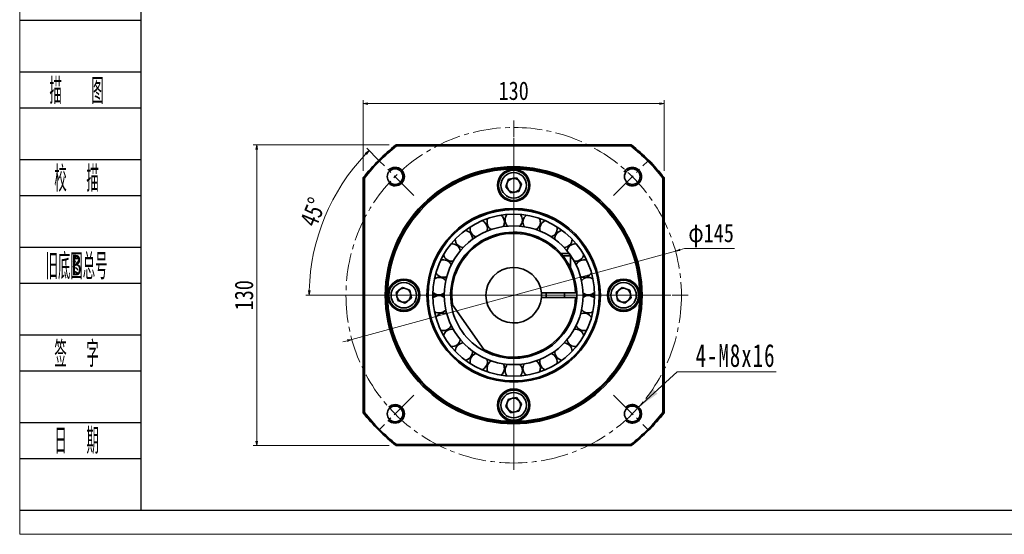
# Model space of a CAD drawing. Header units: millimetres. Extents: x 33 to 918, y 24 to 646.
# Tile 1 of 4: x 37 to 462, y 24 to 246. Entities that reach past the tile are written whole.
import ezdxf
from ezdxf.enums import TextEntityAlignment as Align

# ---------------------------------------------------------------- set-up
doc = ezdxf.new("R2010")
doc.units = ezdxf.units.MM
doc.linetypes.add('点画线', pattern=[18, 12, -2, 2, -2])
doc.layers.add('2细线层', color=4, linetype='Continuous')
doc.layers.add('6文字层', color=3, linetype='Continuous')
for name, color, linetype, lineweight in [('中心线层', 1, '点画线', 18), ('图框_外框线', 7, 'Continuous', 18), ('尺寸线层', 3, 'Continuous', 18), ('粗实线层', 7, 'Continuous', 35)]:
    doc.layers.add(name, color=color, linetype=linetype, lineweight=lineweight)
doc.styles.add('PC_TEXTSTYLE', font='ISOCP.SHX', dxfattribs={"width": 0.707, "bigfont": 'GBCBIG.SHX'})
doc.styles.get("Standard").update_dxf_attribs({"font": 'SimSun.ttf'})
doc.styles.add('宋体', font='SimSun.ttf', dxfattribs={"width": 0.8})
doc.styles.add('标准', font='SimSun.ttf', dxfattribs={"width": 0.667})
doc.dimstyles.new('A水平标注$0', dxfattribs={"dimtxt": 3.5, "dimasz": 2, "dimexe": 1.5, "dimexo": 3, "dimgap": 1.1, "dimtad": 1, "dimtoh": 1, "dimdec": 4, "dimdsep": 46, "dimtxsty": '宋体', "dimblk": 'OPEN', "dimcen": 3, "dimclrd": 3, "dimclre": 3, "dimclrt": 6, "dimadec": 0, "dimazin": 0, "dimtm": 1e-09, "dimtfac": 1, "dimtdec": 4, "dimtix": 1, "dimtmove": 0, "dimatfit": 3, "dimldrblk": 'OPEN', "dimfxl": 0, "dimlwd": 13, "dimlwe": 13, "dimarcsym": 0})
doc.dimstyles.new('D直径标注φ25', dxfattribs={"dimtxt": 3.5, "dimasz": 2, "dimexe": 1, "dimexo": 3, "dimtad": 1, "dimtoh": 1, "dimdec": 1, "dimdsep": 46, "dimtxsty": '宋体', "dimblk": 'OPEN', "dimcen": 3, "dimclrd": 3, "dimclre": 3, "dimclrt": 130, "dimadec": 0, "dimazin": 0, "dimtm": 1e-09, "dimtfac": 1, "dimtdec": 1, "dimtmove": 0, "dimatfit": 0, "dimldrblk": 'OPEN', "dimfxl": 0, "dimlwd": 13, "dimlwe": 13, "dimarcsym": 0})

# ---------------------------------------------------------------- blocks, each defined once
blk = doc.blocks.new('_Open')
at = {"color": 0, "linetype": 'ByBlock', "lineweight": -2}
for p, q in [((-1, 0.17), (0, 0)), ((-1, -0.17), (0, 0)), ((0, 0), (-1, 0))]:
    blk.add_line(p, q, dxfattribs=at)
blk = doc.blocks.new('*D9')
at = {"color": 3, "lineweight": 13, "transparency": 16777216}
for p, q in [((192.03, 185.14), (186.73, 190.44)), ((179.27, 126.89), (160.41, 126.89))]:
    blk.add_line(p, q, dxfattribs=at)
blk.add_arc((250.27, 126.89), 88.37, 136.2968, 178.7032, dxfattribs=at)
at = {"layer": 'Defpoints', "color": 0, "transparency": 16777216}
for p in [(194.15, 183.02), (173.74, 171.08), (207.41, 169.76), (182.27, 126.89), (325.77, 126.89)]:
    blk.add_point(p, dxfattribs=at)
at = {"color": 3, "lineweight": 13, "transparency": 16777216, "xscale": 2, "yscale": 2, "zscale": 2}
for p, rotation in [((187.79, 189.38), 45.64838103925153), ((161.91, 126.89), 269.3516189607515)]:
    blk.add_blockref('_Open', p, dxfattribs=dict(at, rotation=rotation))
at = {"color": 6, "transparency": 16777216, "insert": (163.55, 162.82), "char_height": 8, "attachment_point": 5, "rotation": 67.5, "style": '宋体', "bg_fill": 3, "box_fill_scale": 1.1, "bg_fill_color": 256, "bg_fill_true_color": 13158600, "bg_fill_transparency": 0}
blk.add_mtext('45°', dxfattribs=at)
blk = doc.blocks.new('*D10')
at = {"color": 3, "lineweight": 13, "transparency": 16777216}
for p, q in [((196.47, 191.89), (137.72, 191.89)), ((139.22, 189.89), (139.22, 63.89)), ((196.47, 61.89), (137.72, 61.89))]:
    blk.add_line(p, q, dxfattribs=at)
at = {"layer": 'Defpoints', "color": 0, "transparency": 16777216}
for p in [(199.47, 191.89), (139.22, 61.89), (199.47, 61.89)]:
    blk.add_point(p, dxfattribs=at)
at = {"color": 3, "lineweight": 13, "transparency": 16777216, "xscale": 2, "yscale": 2, "zscale": 2}
for p, rotation in [((139.22, 191.89), 90), ((139.22, 61.89), 270)]:
    blk.add_blockref('_Open', p, dxfattribs=dict(at, rotation=rotation))
at = {"color": 6, "transparency": 16777216, "insert": (133.72, 126.89), "char_height": 8, "attachment_point": 5, "rotation": 90, "style": '宋体', "bg_fill": 3, "box_fill_scale": 1.1, "bg_fill_color": 256, "bg_fill_true_color": 13158600, "bg_fill_transparency": 0}
blk.add_mtext('130', dxfattribs=at)
blk = doc.blocks.new('*X5')
at = {"layer": '尺寸线层', "linetype": 'Continuous'}
blk.add_hatch(color=0, dxfattribs=at).paths.add_polyline_path([(-19.65, -15.26), (-13.19, -7.66), (-11.52, -9.48)], flags=0)
at = {"layer": '尺寸线层', "color": 0, "linetype": 'Continuous'}
blk.add_line((-19.65, -15.26), (-3, 0), dxfattribs=at)
at = {"layer": '尺寸线层', "color": 0}
for p, q in [((-3, 0), (0, 0)), ((0, 0), (39.79, 0)), ((0, 0), (0, 0))]:
    blk.add_line(p, q, dxfattribs=at)
at = {"layer": '尺寸线层', "color": 0, "insert": (4.95, 1.98), "char_height": 9.9, "width": 69.6868, "attachment_point": 7, "line_spacing_factor": 1.15057, "style": '标准'}
blk.add_mtext('\\T1.1;4-M8x16', dxfattribs=at)
blk = doc.blocks.new('*D11')
at = {"layer": 'Defpoints', "color": 0, "transparency": 16777216}
for p in [(320.21, 146), (180.34, 107.79)]:
    blk.add_point(p, dxfattribs=at)
at = {"layer": '尺寸线层', "color": 3, "lineweight": 13, "transparency": 16777216}
for p, q in [((180.34, 107.79), (320.21, 146)), ((322.14, 146.53), (324.07, 147.05)), ((324.07, 147.05), (345.66, 147.05)), ((178.41, 107.26), (176.48, 106.73))]:
    blk.add_line(p, q, dxfattribs=at)
at = {"layer": '尺寸线层', "color": 3, "lineweight": 13, "transparency": 16777216, "xscale": 2, "yscale": 2, "zscale": 2}
for p, rotation in [((320.21, 146), 195.2794252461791), ((180.34, 107.79), 15.27942524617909)]:
    blk.add_blockref('_Open', p, dxfattribs=dict(at, rotation=rotation))
at = {"layer": '尺寸线层', "color": 130, "transparency": 16777216, "insert": (335.62, 152.73), "char_height": 8, "attachment_point": 5, "style": '宋体', "bg_fill": 3, "box_fill_scale": 1.1, "bg_fill_color": 256, "bg_fill_true_color": 13158600, "bg_fill_transparency": 0}
blk.add_mtext('φ145', dxfattribs=at)
blk = doc.blocks.new('*D35')
at = {"color": 3, "lineweight": 13, "transparency": 16777216}
for p, q in [((185.27, 180.7), (185.27, 211.22)), ((187.27, 209.72), (313.27, 209.72)), ((315.27, 180.7), (315.27, 211.22))]:
    blk.add_line(p, q, dxfattribs=at)
at = {"layer": 'Defpoints', "color": 0, "transparency": 16777216}
for p in [(315.27, 209.72), (185.27, 177.7), (315.27, 177.7)]:
    blk.add_point(p, dxfattribs=at)
at = {"color": 3, "lineweight": 13, "transparency": 16777216, "xscale": 2, "yscale": 2, "zscale": 2, "rotation": 180}
blk.add_blockref('_Open', (185.27, 209.72), dxfattribs=at)
at = {"color": 3, "lineweight": 13, "transparency": 16777216, "xscale": 2, "yscale": 2, "zscale": 2}
blk.add_blockref('_Open', (315.27, 209.72), dxfattribs=at)
at = {"color": 6, "transparency": 16777216, "insert": (250.27, 215.22), "char_height": 8, "attachment_point": 5, "style": '宋体', "bg_fill": 3, "box_fill_scale": 1.1, "bg_fill_color": 256, "bg_fill_true_color": 13158600, "bg_fill_transparency": 0}
blk.add_mtext('130', dxfattribs=at)

msp = doc.modelspace()

# ---------------------------------------------------------------- linework, layer by layer
at = {"layer": '2细线层'}
for p, q in [((37.00885, 245.73543), (89.17011, 245.73543)), ((37.00885, 223.45534), (89.17011, 223.45534)), ((37.00885, 207.85928), (89.17011, 207.85928)), ((37.00885, 185.57919), (89.17011, 185.57919)), ((37.00885, 169.98313), (89.17011, 169.98313)), ((37.00885, 147.70304), (89.17011, 147.70304)), ((37.00885, 132.10698), (89.17011, 132.10698)), ((37.00885, 109.82689), (89.17011, 109.82689)), ((37.00885, 94.23083), (89.17011, 94.23083)), ((37.00885, 71.95074), (89.17011, 71.95074)), ((37.00885, 56.35468), (89.17011, 56.35468)), ((37.00885, 34.07459), (89.17011, 34.07459))]:
    msp.add_line(p, q, dxfattribs=at)
at = {"layer": '中心线层'}
for p, q in [((250.27492, 51.39473), (250.27492, 202.39473)), ((174.77492, 126.89473), (325.77492, 126.89473)), ((293.41159, 83.75806), (308.25767, 68.91198))]:
    msp.add_line(p, q, dxfattribs=at)
msp.add_circle((250.27492, 126.89473), 72.5, dxfattribs=at)
at = {"layer": '粗实线层'}
for p, q in [((199.46891, 191.89473), (301.08092, 191.89473)), ((300.9084, 191.39473), (199.64143, 191.39473)), ((185.27492, 76.08873), (185.27492, 177.70074)), ((185.77492, 177.52822), (185.77492, 76.26125)), ((246.86661, 173.77549), (248.03448, 177.03679)), ((248.03448, 177.03679), (251.44279, 177.65603)), ((251.44279, 177.65603), (253.68322, 175.01397)), ((253.68322, 175.01397), (252.51535, 171.75268)), ((314.77492, 76.26125), (314.77492, 177.52822)), ((315.27492, 177.70074), (315.27492, 76.08873)), ((249.10704, 171.13343), (246.86661, 173.77549)), ((252.51535, 171.75268), (249.10704, 171.13343)), ((236.89737, 159.00125), (236.84866, 159.2171)), ((237.21961, 158.8133), (237.11491, 159.32642)), ((263.43492, 159.32642), (263.33023, 158.8133)), ((263.70117, 159.2171), (263.65247, 159.00125)), ((231.78854, 153.3818), (232.22136, 153.35695)), ((268.32847, 153.35695), (268.7613, 153.3818)), ((231.98021, 153.08034), (232.46598, 153.0753)), ((232.469, 151.03908), (232.47343, 151.22133)), ((268.08385, 153.0753), (268.56963, 153.08034)), ((270.73372, 144.89473), (273.77492, 144.89473)), ((274.77492, 143.89473), (271.57192, 143.89473)), ((274.77492, 143.89473), (274.77492, 138.82421)), ((199.51362, 128.06261), (202.15567, 130.30304)), ((200.13286, 124.6543), (199.51362, 128.06261)), ((202.15567, 130.30304), (205.41698, 129.13516)), ((205.41698, 129.13516), (206.03622, 125.72686)), ((215.29361, 128.03864), (215.77492, 127.76076)), ((215.77492, 127.76076), (215.77492, 126.02871)), ((263.2364, 127.89473), (262.73485, 127.89473)), ((277.00622, 127.89473), (263.2364, 127.89473)), ((264.27492, 127.89473), (264.27492, 125.89473)), ((272.27492, 127.89473), (272.27492, 125.89473)), ((277.52492, 126.89473), (277.50656, 127.89473)), ((284.77492, 127.76076), (285.25622, 128.03864)), ((284.77492, 126.02871), (284.77492, 127.76076)), ((294.51362, 128.06261), (297.15567, 130.30304)), ((295.13286, 124.6543), (294.51362, 128.06261)), ((297.15567, 130.30304), (300.41697, 129.13516)), ((300.41697, 129.13516), (301.03621, 125.72686)), ((203.39416, 123.48643), (200.13286, 124.6543)), ((206.03622, 125.72686), (203.39416, 123.48643)), ((215.77492, 126.02871), (215.29361, 125.75083)), ((262.73485, 125.89473), (263.2364, 125.89473)), ((263.2364, 125.89473), (277.00622, 125.89473)), ((277.50652, 125.89366), (277.52492, 126.89473)), ((285.25622, 125.75083), (284.77492, 126.02871)), ((298.39416, 123.48643), (295.13286, 124.6543)), ((301.03621, 125.72686), (298.39416, 123.48643)), ((237.3913, 103.45172), (223.83923, 122.80608)), ((232.47343, 102.56814), (232.469, 102.75039)), ((232.22136, 100.43252), (231.78854, 100.40766)), ((232.46598, 100.71417), (231.98021, 100.70913)), ((268.56963, 100.70913), (268.08385, 100.71417)), ((268.7613, 100.40766), (268.32847, 100.43252)), ((236.84866, 94.57236), (236.89737, 94.78821)), ((237.11491, 94.46305), (237.21961, 94.97617)), ((263.33023, 94.97617), (263.43492, 94.46305)), ((263.65247, 94.78821), (263.70117, 94.57236)), ((246.86661, 78.77549), (248.03448, 82.03679)), ((248.03448, 82.03679), (251.44279, 82.65603)), ((251.44279, 82.65603), (253.68322, 80.01398)), ((249.10704, 76.13343), (246.86661, 78.77549)), ((252.51535, 76.75267), (249.10704, 76.13343)), ((253.68322, 80.01398), (252.51535, 76.75267)), ((301.08092, 61.89473), (199.46891, 61.89473)), ((199.64143, 62.39473), (300.9084, 62.39473))]:
    msp.add_line(p, q, dxfattribs=at)
for points in [[(269.12842, 155.67205), (269.09862, 156.14387), (269.05052, 156.43245)], [(262.23318, 125.89473), (262.25302, 127.61928), (262.2373, 127.84411)], [(218.98069, 126.59998), (218.98194, 126.62058), (218.98069, 127.18948)], [(219.26035, 126.51336), (219.27492, 126.89473), (219.26684, 127.17875)], [(281.28299, 127.17875), (281.27492, 126.89473), (281.28948, 126.51336)], [(281.56914, 127.18948), (281.56789, 127.16889), (281.56914, 126.59998)], [(269.05052, 97.35701), (269.0987, 97.64622), (269.12842, 98.11741)]]:
    msp.add_lwpolyline(points, dxfattribs=at)
for centre, radius in [((250.27492, 126.89473), 55.5), ((250.27492, 126.89473), 55), ((199.00968, 178.15997), 3.4), ((250.27492, 126.89473), 54.5), ((250.27492, 174.39473), 7), ((250.27492, 174.39473), 6.5), ((250.27492, 174.39473), 5.5), ((301.54016, 178.15997), 3.4), ((250.27492, 126.89473), 37.5), ((250.27492, 126.89473), 37), ((250.27492, 126.89473), 35), ((202.77492, 126.89473), 7), ((202.77492, 126.89473), 6.5), ((202.77492, 126.89473), 5.5), ((297.77492, 126.89473), 7), ((297.77492, 126.89473), 6.5), ((297.77492, 126.89473), 5.5), ((250.27492, 79.39473), 7), ((250.27492, 79.39473), 6.5), ((250.27492, 79.39473), 5.5), ((199.00968, 75.62949), 3.4), ((301.54016, 75.62949), 3.4)]:
    msp.add_circle(centre, radius, dxfattribs=at)
for centre, radius, start, end in [((250.27492, 126.89473), 82.5, 128.0122795, 141.9877205), ((250.27492, 126.89473), 82.5, 38.0122795, 51.9877205), ((250.27492, 126.89473), 82, 128.1324561, 141.8675439), ((250.27492, 126.89473), 82, 38.1324561, 51.8675439), ((199.00968, 178.15997), 4, 226.5807738, 135), ((301.54016, 178.15997), 4, 225, 152.3529775), ((250.27492, 174.39473), 3, 160.2975252, 220.2975252), ((250.27492, 174.39473), 3, 100.2975252, 160.2975252), ((250.27492, 174.39473), 3, 40.2975252, 100.2975252), ((250.27492, 174.39473), 3, 340.2975252, 40.2975252), ((250.27492, 174.39473), 3, 220.2975252, 280.2975252), ((250.27492, 174.39473), 3, 280.2975252, 340.2975252), ((250.27492, 159.39473), 3.75, 140.6085359, 224.3242351), ((250.27492, 159.39473), 3.75, 0, 39.3914641), ((235.17141, 155.67205), 3.75, 360, 67.0837718), ((242.49716, 158.45034), 3.75, 154.4546897, 238.170389), ((242.49716, 158.45034), 3.75, 0, 53.2376179), ((242.49716, 158.45034), 3.75, 329.5219187, 360), ((250.27492, 159.39473), 3.75, 315.6757649, 360), ((258.05268, 158.45034), 3.75, 126.7623821, 210.4780813), ((258.05268, 158.45034), 3.75, 301.829611, 0), ((258.05268, 158.45034), 3.75, 0, 25.5453103), ((265.37842, 155.67205), 3.75, 112.9162282, 196.6319274), ((250.27492, 126.89473), 30, 36.0622802, 180), ((250.27492, 126.89473), 27.25, 2.1030696, 186.7310259), ((250.27492, 126.89473), 26.75, 2.1423975, 188.7919412), ((228.72343, 151.22133), 3.75, 0, 80.9299256), ((235.17141, 155.67205), 3.75, 168.3008436, 252.0165428), ((235.17141, 155.67205), 3.75, 343.3680726, 0), ((265.37842, 155.67205), 3.75, 287.9834572, 0), ((271.8264, 151.22133), 3.75, 99.0700744, 182.7857736), ((223.52794, 145.35684), 3.75, 11.0603803, 94.7760795), ((228.72343, 151.22133), 3.75, 182.1469974, 265.8626967), ((271.8264, 151.22133), 3.75, 274.1373033, 357.8530026), ((277.02189, 145.35684), 3.75, 85.2239205, 168.9396197), ((273.77492, 143.89473), 1, 0, 90), ((219.88689, 138.41939), 3.75, 24.9065341, 108.6222333), ((223.52794, 145.35684), 3.75, 195.9931513, 279.7088505), ((250.27492, 126.89473), 30, 180, 35.7019943), ((277.02189, 145.35684), 3.75, 260.2911495, 344.0068487), ((280.66294, 138.41939), 3.75, 71.3777667, 155.0934659), ((219.88689, 138.41939), 3.75, 209.8393051, 293.5550044), ((250.27492, 126.89473), 12, 4.7801918, 355.2198082), ((280.66294, 138.41939), 3.75, 246.4449956, 330.1606949), ((218.01188, 130.81217), 3.75, 38.7526879, 122.4683872), ((282.53796, 130.81217), 3.75, 57.5316128, 141.2473121), ((202.77492, 126.89473), 3, 130.2975252, 190.2975252), ((202.77492, 126.89473), 3, 70.2975252, 130.2975252), ((202.77492, 126.89473), 3, 10.2975252, 70.2975252), ((214.27492, 126.89473), 1.5, 0, 47.2936792), ((218.01188, 130.81217), 3.75, 223.685459, 307.4011582), ((282.53796, 130.81217), 3.75, 232.5988418, 316.314541), ((286.27492, 126.89473), 1.5, 132.7063208, 180), ((297.77492, 126.89473), 3, 130.2975252, 190.2975252), ((297.77492, 126.89473), 3, 70.2975252, 130.2975252), ((297.77492, 126.89473), 3, 10.2975252, 70.2975252), ((202.77492, 126.89473), 3, 190.2975252, 250.2975252), ((202.77492, 126.89473), 3, 250.2975252, 310.2975252), ((202.77492, 126.89473), 3, 310.2975252, 10.2975252), ((214.27492, 126.89473), 1.5, 312.7063208, 360), ((218.01188, 122.97729), 3.75, 52.5988418, 136.314541), ((250.27492, 126.89473), 27.25, 187.1907674, 242.8023993), ((250.27492, 126.89473), 26.75, 241.2080588, 357.8576025), ((250.27492, 126.89473), 27.25, 243.2689741, 357.8969304), ((282.53796, 122.97729), 3.75, 43.685459, 127.4011582), ((286.27492, 126.89473), 1.5, 180, 227.2936792), ((297.77492, 126.89473), 3, 190.2975252, 250.2975252), ((297.77492, 126.89473), 3, 250.2975252, 310.2975252), ((297.77492, 126.89473), 3, 310.2975252, 10.2975252), ((218.01188, 122.97729), 3.75, 237.5316128, 321.2473121), ((282.53796, 122.97729), 3.75, 218.7526879, 302.4683872), ((219.88689, 115.37007), 3.75, 66.4449956, 150.1606949), ((280.66294, 115.37007), 3.75, 29.8393051, 113.5550044), ((219.88689, 115.37007), 3.75, 251.3777667, 335.0934659), ((223.52794, 108.43263), 3.75, 80.2911495, 164.0068487), ((277.02189, 108.43263), 3.75, 15.9931513, 99.7088505), ((280.66294, 115.37007), 3.75, 204.9065341, 288.6222333), ((223.52794, 108.43263), 3.75, 265.2239205, 348.9396197), ((277.02189, 108.43263), 3.75, 191.0603803, 274.7760795), ((228.72343, 102.56813), 3.75, 94.1373033, 177.8530026), ((228.72343, 102.56813), 3.75, 279.0700744, 0), ((271.8264, 102.56813), 3.75, 177.3676263, 260.9299256), ((271.8264, 102.56813), 3.75, 2.1469974, 85.8626967), ((235.17141, 98.11741), 3.75, 107.9834572, 191.6991564), ((235.17141, 98.11741), 3.75, 292.9162282, 0), ((242.49716, 95.33912), 3.75, 121.829611, 205.5453103), ((235.17141, 98.11741), 3.75, 0, 16.6319274), ((258.05268, 95.33912), 3.75, 0, 58.170389), ((265.37842, 98.11741), 3.75, 163.3680726, 247.0837718), ((265.37842, 98.11741), 3.75, 0, 72.0165428), ((242.49716, 95.33912), 3.75, 306.7623821, 0), ((242.49716, 95.33912), 3.75, 0, 30.4780813), ((250.27492, 94.39473), 3.75, 135.6757649, 219.3914641), ((250.27492, 94.39473), 3.75, 0, 44.3242351), ((250.27492, 94.39473), 3.75, 320.6085359, 360), ((258.05268, 95.33912), 3.75, 149.5219187, 233.2376179), ((258.05268, 95.33912), 3.75, 334.4546897, 360), ((250.27492, 79.39473), 3, 100.2975252, 160.2975252), ((250.27492, 79.39473), 3, 40.2975252, 100.2975252), ((250.27492, 79.39473), 3, 340.2975252, 40.2975252), ((199.00968, 75.62949), 4, 225, 133.4192262), ((250.27492, 79.39473), 3, 160.2975252, 220.2975252), ((250.27492, 79.39473), 3, 220.2975252, 280.2975252), ((250.27492, 79.39473), 3, 280.2975252, 340.2975252), ((301.54016, 75.62949), 4, 223.4192262, 135), ((250.27492, 126.89473), 82.5, 218.0122795, 231.9877205), ((250.27492, 126.89473), 82, 218.1324561, 231.8675439), ((250.27492, 126.89473), 82, 308.1324561, 321.8675439), ((250.27492, 126.89473), 82.5, 308.0122795, 321.9877205)]:
    msp.add_arc(centre, radius, start, end, dxfattribs=at)
for points in [[(199.46891, 191.89473), (199.64143, 191.39473)], [(301.08092, 191.89473), (300.9084, 191.39473)], [(185.27492, 177.70074), (185.77492, 177.52822)], [(314.77492, 177.52822), (315.27492, 177.70074)], [(262.73485, 127.89473), (262.23318, 127.89473)], [(277.50656, 127.89473), (277.00622, 127.89473)], [(223.21274, 123.7008), (223.83923, 122.80608)], [(262.23318, 125.89473), (262.73485, 125.89473)], [(277.00622, 125.89473), (277.50656, 125.89473)], [(237.3913, 103.45172), (238.01779, 102.557)], [(185.27492, 76.08873), (185.77492, 76.26125)], [(314.77492, 76.26125), (315.27492, 76.08873)], [(199.64143, 62.39473), (199.46891, 61.89473)], [(300.9084, 62.39473), (301.08092, 61.89473)]]:
    msp.add_open_spline(points, degree=1, dxfattribs=at)

# ---------------------------------------------------------------- block references
at = {"layer": '尺寸线层'}
msp.add_blockref('*X5', (323.9444, 93.79133), dxfattribs=at)

# ---------------------------------------------------------------- texts
at = {"layer": '6文字层', "color": 3, "style": 'PC_TEXTSTYLE'}
for s, width, p in [('描   图', 0.6667, (61.32, 215.65731)), ('校  描', 0.667, (61.32, 177.78116)), ('旧底图总号', 0.667, (61.32, 139.90501)), ('签  字', 0.667, (61.32, 102.02886)), ('日  期', 0.667, (61.33389, 64.37508))]:
    msp.add_text(s, height=11.140044, dxfattribs=dict(at, width=width)).set_placement(p, align=Align.MIDDLE)
at = {"layer": '6文字层', "width": 0.707}
msp.add_text('B', height=8.91204, dxfattribs=at).set_placement((61.32, 139.90501), align=Align.MIDDLE)

# ---------------------------------------------------------------- next in the draw order: dimensions: what is measured, and where the dimension line sits
dim = msp.add_angular_dim_2l(base=(173.74483, 171.0794), line1=((182.27492, 126.89473), (325.77492, 126.89473)), line2=((194.15167, 183.01798), (207.41396, 169.75569)), dimstyle='A水平标注$0', override={"dimtxt": 8, "dimgap": 1.5, "dimblk": 'Open', "dimtfill": 1, "dimtfillclr": 256})
dim.commit()
dim.dimension.update_dxf_attribs({"geometry": '*D9', "text_midpoint": (163.55096, 162.81697)})

# ---------------------------------------------------------------- next in the draw order: linework, layer by layer
at = {"layer": '中心线层'}
msp.add_line((293.41159, 170.03141), (308.25767, 184.87749), dxfattribs=at)

# ---------------------------------------------------------------- next in the draw order: dimensions: what is measured, and where the dimension line sits
dim = msp.add_linear_dim(base=(139.22187, 61.89473), p1=(199.46891, 191.89473), p2=(199.46891, 61.89473), angle=270, dimstyle='A水平标注$0', override={"dimtxt": 8, "dimgap": 1.5, "dimblk": 'Open', "dimtfill": 1, "dimtfillclr": 256})
dim.commit()
dim.dimension.update_dxf_attribs({"geometry": '*D10', "text_midpoint": (139.22187, 126.89473), "dimtype": 160})

# ---------------------------------------------------------------- next in the draw order: linework, layer by layer
for p, q in [((207.13824, 170.03141), (192.29216, 184.87749)), ((207.13824, 83.75806), (192.29216, 68.91198))]:
    msp.add_line(p, q, dxfattribs=at)

# ---------------------------------------------------------------- next in the draw order: dimensions: what is measured, and where the dimension line sits
at = {"layer": '尺寸线层'}
dim = msp.add_diameter_dim_2p(p1=(180.33764, 107.78905), p2=(320.21219, 146.00042), dimstyle='D直径标注φ25', override={"dimtxt": 8, "dimgap": 1.5, "dimpost": 'φ<>'}, dxfattribs=at)
dim.commit()
dim.dimension.update_dxf_attribs({"geometry": '*D11', "text_midpoint": (335.61773, 147.05452), "dimtype": 163})

# ---------------------------------------------------------------- next in the draw order: linework, layer by layer
at = {"layer": '中心线层'}
for p, q in [((250.27492, 51.39473), (250.27492, 202.39473)), ((250.27492, 58.89473), (250.27492, 194.89473)), ((174.77492, 126.89473), (325.77492, 126.89473)), ((182.27492, 126.89473), (318.27492, 126.89473))]:
    msp.add_line(p, q, dxfattribs=at)
at = {"layer": '图框_外框线', "color": 3}
msp.add_lwpolyline([(36.73677, 23.58792), (917.61685, 23.58792), (917.61685, 646.49597), (36.73677, 646.49597)], close=True, dxfattribs=at)
at = {"layer": '图框_外框线', "color": 3, "lineweight": 25}
msp.add_lwpolyline([(89.17011, 34.07459), (907.13018, 34.07459), (907.13018, 636.00931), (89.17011, 636.00931)], close=True, dxfattribs=at)

# ---------------------------------------------------------------- next in the draw order: dimensions: what is measured, and where the dimension line sits
dim = msp.add_linear_dim(base=(315.27492, 209.72229), p1=(185.27492, 177.70074), p2=(315.27492, 177.70074), dimstyle='A水平标注$0', override={"dimtxt": 8, "dimgap": 1.5, "dimblk": 'Open', "dimtfill": 1, "dimtfillclr": 256})
dim.commit()
dim.dimension.update_dxf_attribs({"geometry": '*D35', "text_midpoint": (250.27492, 215.22229)})

doc.saveas('drawing.dxf')
